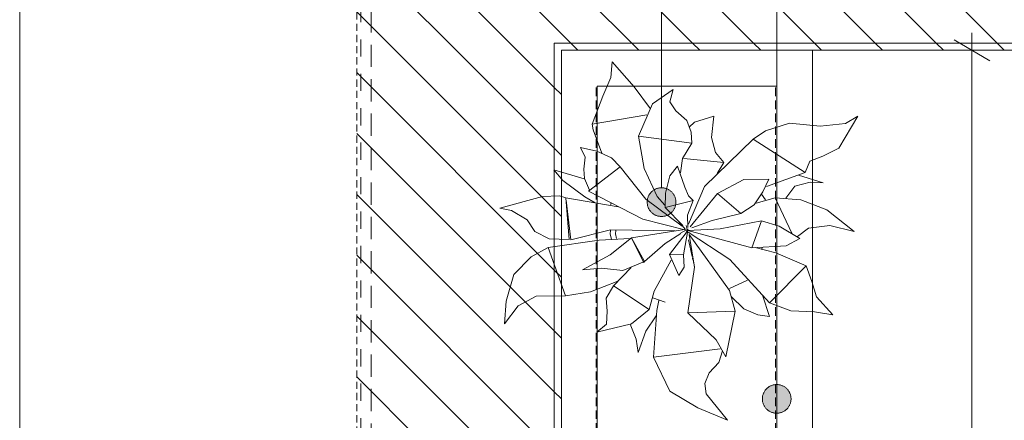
# Model space of a CAD drawing. Extents: x 180 to 4140, y 54 to 2910.
# Tile 4 of 8: x 180 to 866, y 2160 to 2440. Entities that reach past the tile are written whole.
import ezdxf
from ezdxf.xclip import XClip

# ---------------------------------------------------------------- set-up
doc = ezdxf.new("R2010")
doc.units = 0
doc.header["$MEASUREMENT"] = 0
doc.header["$XCLIPFRAME"] = 0
for name, pattern in [('Przerywana', [48, 24, -24]), ('Przerywana długa', [78, 50, -28]), ('Przerywana gęsta', [18, 12, -6])]:
    doc.linetypes.add(name, pattern=pattern)
for name, color, linetype in [('220-A Ściany', 7, 'Continuous'), ('320-W Umeblowanie', 7, 'Continuous'), ('380-W Istniejące elementy_ rury_ skrzynki', 7, 'Continuous'), ('399-W Wymiary i opisy', 7, 'Continuous'), ('420-K Ściany', 7, 'Continuous'), ('460-K Stropy', 7, 'Continuous'), ('560-I Ppoż.', 7, 'Continuous'), ('810-G Ogólne', 7, 'Continuous'), ('820-G Rysunki Obrazki', 7, 'Continuous'), ('840-G Znaczniki ogólne', 7, 'Continuous')]:
    doc.layers.add(name, color=color, linetype=linetype)
pattern_1 = [(135, (-1490.323, 2610.733), (21.2132, 21.2132), [])]

# ---------------------------------------------------------------- blocks, each defined once
blk = doc.blocks.new('Rysunek_1_1', base_point=(-1490.32, 2610.73))
at = {"layer": '220-A Ściany', "linetype": 'Continuous', "lineweight": 13}
h = blk.add_hatch(dxfattribs=at)
h.set_pattern_fill('Ściany_istniejące_0001', color=8, style=0, pattern_type=2)
h.set_pattern_definition(pattern_1)
h.paths.add_polyline_path([(414.82, 2453.23), (414.82, 2423.23), (552.43, 2423.23), (552.43, 2453.23)])
h = blk.add_hatch(dxfattribs=at)
h.set_pattern_fill('Ściany_istniejące_0001', color=8, style=0, pattern_type=2)
h.set_pattern_definition(pattern_1)
h.paths.add_polyline_path([(414.82, 2423.23), (414.82, 1675.69), (452.43, 1675.69), (477.43, 1675.69), (552.43, 1675.69), (552.43, 2423.23)])
h = blk.add_hatch(dxfattribs=at)
h.set_pattern_fill('Ściany_istniejące_0001', color=8, style=0, pattern_type=2)
h.set_pattern_definition(pattern_1)
h.paths.add_polyline_path([(552.43, 2423.23), (552.43, 2418.23), (557.43, 2418.23), (557.43, 2423.23)])
h = blk.add_hatch(dxfattribs=at)
h.set_pattern_fill('Ściany_istniejące_0001', color=8, style=0, pattern_type=2)
h.set_pattern_definition(pattern_1)
h.paths.add_polyline_path([(552.43, 1675.69), (557.43, 1675.69), (557.43, 2418.23), (552.43, 2418.23)])
at = {"layer": '420-K Ściany', "linetype": 'Continuous', "lineweight": 13}
h = blk.add_hatch(dxfattribs=at)
h.set_pattern_fill('Ściany_istniejące_0001', color=8, style=0, pattern_type=2)
h.set_pattern_definition(pattern_1)
h.paths.add_polyline_path([(552.43, 2453.23), (552.43, 2423.23), (557.43, 2423.23), (557.43, 2453.23)])
h = blk.add_hatch(dxfattribs=at)
h.set_pattern_fill('Ściany_istniejące_0001', color=8, style=0, pattern_type=2)
h.set_pattern_definition(pattern_1)
h.paths.add_polyline_path([(557.43, 2423.23), (1013.93, 2423.23), (1013.93, 2453.23), (557.43, 2453.23)])
h = blk.add_hatch(dxfattribs=at)
h.set_pattern_fill('Ściany_istniejące_0001', color=8, style=0, pattern_type=2)
h.set_pattern_definition(pattern_1)
h.paths.add_polyline_path([(557.43, 2418.23), (1013.93, 2418.23), (1013.93, 2423.23), (557.43, 2423.23)])
at = {"layer": '820-G Rysunki Obrazki', "linetype": 'Continuous', "lineweight": 13}
for points in [[(617.18, 2312.41), (617.94, 2308.59), (620.11, 2305.34), (623.35, 2303.17), (627.18, 2302.41), (631.01, 2303.17), (634.25, 2305.34), (636.42, 2308.59), (637.18, 2312.41), (636.42, 2316.24), (634.25, 2319.48), (631.01, 2321.65), (627.18, 2322.41), (623.35, 2321.65), (620.11, 2319.48), (617.94, 2316.24)], [(697.43, 2175.25), (698.19, 2171.42), (700.36, 2168.18), (703.6, 2166.01), (707.43, 2165.25), (711.25, 2166.01), (714.5, 2168.18), (716.67, 2171.42), (717.43, 2175.25), (716.67, 2179.07), (714.5, 2182.32), (711.25, 2184.49), (707.43, 2185.25), (703.6, 2184.49), (700.36, 2182.32), (698.19, 2179.07)]]:
    blk.add_hatch(color=154, dxfattribs=at).paths.add_polyline_path(points)
at = {"layer": '220-A Ściany', "color": 7, "linetype": 'Continuous', "lineweight": 13, "ltscale": 0.5}
for p, q in [((552.43, 2423.23), (557.43, 2423.23)), ((552.43, 1675.69), (552.43, 2423.23)), ((552.43, 2423.23), (557.43, 2423.23))]:
    blk.add_line(p, q, dxfattribs=at)
at = {"layer": '220-A Ściany', "color": 7, "linetype": 'Continuous', "lineweight": 13, "ltscale": 0.5, "flags": 128}
blk.add_lwpolyline([(557.43, 1675.69), (557.43, 2418.23)], dxfattribs=at)
at = {"layer": '320-W Umeblowanie', "color": 94, "linetype": 'Continuous', "lineweight": 0, "ltscale": 0.5, "flags": 128}
for points in [[(557.43, 2418.23), (557.43, 2393.23)], [(732.43, 2418.23), (557.43, 2418.23)], [(732.43, 2418.23), (732.43, 2393.23)], [(557.43, 2393.23), (557.43, 1675.69)], [(582.43, 2393.23), (707.43, 2393.23)], [(582.43, 1700.62), (582.43, 2393.23)], [(707.43, 2393.23), (707.43, 1700.28)], [(732.43, 1700.22), (732.43, 2393.23)]]:
    blk.add_lwpolyline(points, dxfattribs=at)
at = {"layer": '320-W Umeblowanie', "color": 94, "linetype": 'Przerywana gęsta', "lineweight": 0, "ltscale": 0.5, "flags": 128}
blk.add_lwpolyline([(706.63, 2393.23), (581.63, 2393.23), (581.63, 1673.23), (706.63, 1673.23)], close=True, dxfattribs=at)
at = {"layer": '380-W Istniejące elementy_ rury_ skrzynki', "color": 150, "linetype": 'Continuous', "lineweight": 13, "ltscale": 0.5}
for p, q in [((591.78, 2399.28), (592.8, 2410.13)), ((591.78, 2399.28), (592.8, 2410.13)), ((608.13, 2392.76), (592.8, 2410.13)), ((608.13, 2392.76), (592.8, 2410.13)), ((586.4, 2386.35), (591.78, 2399.28)), ((586.4, 2386.35), (591.78, 2399.28)), ((619.46, 2377.46), (608.13, 2392.76)), ((619.46, 2377.46), (608.13, 2392.76)), ((620.94, 2380.95), (635.22, 2390.97)), ((620.94, 2380.95), (635.22, 2390.97)), ((633.08, 2382.37), (635.22, 2390.97)), ((633.08, 2382.37), (635.22, 2390.97)), ((578.92, 2366.83), (586.4, 2386.35)), ((578.92, 2366.83), (586.4, 2386.35)), ((611.25, 2358.39), (620.94, 2380.95)), ((611.25, 2358.39), (620.94, 2380.95)), ((637.17, 2375.96), (633.08, 2382.37)), ((637.17, 2375.96), (633.08, 2382.37)), ((644.87, 2369.28), (637.17, 2375.96)), ((644.87, 2369.28), (637.17, 2375.96)), ((578.92, 2366.83), (616.92, 2373.37)), ((578.92, 2366.83), (616.92, 2373.37)), ((579.44, 2362.7), (578.92, 2366.83)), ((579.44, 2362.7), (578.92, 2366.83)), ((647.78, 2361.11), (644.87, 2369.28)), ((647.78, 2361.11), (644.87, 2369.28)), ((646.35, 2364.58), (650.04, 2368.17)), ((646.35, 2364.58), (650.04, 2368.17)), ((650.04, 2368.17), (663.66, 2372.29)), ((650.04, 2368.17), (663.66, 2372.29)), ((662.01, 2357.55), (663.66, 2372.29)), ((662.01, 2357.55), (663.66, 2372.29)), ((699.72, 2362.04), (716.24, 2367.54)), ((699.72, 2362.04), (716.24, 2367.54)), ((737.7, 2365.45), (716.24, 2367.54)), ((737.7, 2365.45), (716.24, 2367.54)), ((737.7, 2365.45), (755.47, 2367.17)), ((737.7, 2365.45), (755.47, 2367.17)), ((750.61, 2350.11), (763.91, 2372.4)), ((750.61, 2350.11), (763.91, 2372.4)), ((755.47, 2367.17), (763.91, 2372.4)), ((755.47, 2367.17), (763.91, 2372.4)), ((585.55, 2346.5), (579.44, 2362.7)), ((585.55, 2346.5), (579.44, 2362.7)), ((648.39, 2353.43), (647.78, 2361.11)), ((648.39, 2353.43), (647.78, 2361.11)), ((691.13, 2356.33), (699.72, 2362.04)), ((691.13, 2356.33), (699.72, 2362.04)), ((615.12, 2335.93), (611.25, 2358.39)), ((648.39, 2353.43), (611.25, 2358.39)), ((615.12, 2335.93), (611.25, 2358.39)), ((648.39, 2353.43), (611.25, 2358.39)), ((641.9, 2342.76), (648.39, 2353.43)), ((641.9, 2342.76), (648.39, 2353.43)), ((657.2, 2323.38), (691.13, 2356.33)), ((657.2, 2323.38), (691.13, 2356.33)), ((664.75, 2346.91), (662.01, 2357.55)), ((664.75, 2346.91), (662.01, 2357.55)), ((727.29, 2332.98), (691.13, 2356.33)), ((727.29, 2332.98), (691.13, 2356.33)), ((582.11, 2348.04), (570.61, 2350.51)), ((573.98, 2343.75), (570.61, 2350.51)), ((582.11, 2348.04), (570.61, 2350.51)), ((573.98, 2343.75), (570.61, 2350.51)), ((592.29, 2343.34), (582.11, 2348.04)), ((592.29, 2343.34), (582.11, 2348.04)), ((670.56, 2340.13), (664.75, 2346.91)), ((670.56, 2340.13), (664.75, 2346.91)), ((739.57, 2344.43), (750.61, 2350.11)), ((739.57, 2344.43), (750.61, 2350.11)), ((573.14, 2335.38), (573.98, 2343.75)), ((573.14, 2335.38), (573.98, 2343.75)), ((598.26, 2337.03), (592.29, 2343.34)), ((598.26, 2337.03), (592.29, 2343.34)), ((640.35, 2332.82), (641.9, 2342.76)), ((640.35, 2332.82), (641.9, 2342.76)), ((670.56, 2340.13), (642.71, 2342.75)), ((670.56, 2340.13), (642.71, 2342.75)), ((666.01, 2332.42), (670.56, 2340.13)), ((666.01, 2332.42), (670.56, 2340.13)), ((727.29, 2332.98), (730.43, 2340.86)), ((727.29, 2332.98), (730.43, 2340.86)), ((730.43, 2340.86), (739.57, 2344.43)), ((730.43, 2340.86), (739.57, 2344.43)), ((573.24, 2328.54), (552.07, 2334.87)), ((558.31, 2327.5), (552.07, 2334.87)), ((573.24, 2328.54), (552.07, 2334.87)), ((558.31, 2327.5), (552.07, 2334.87)), ((573.48, 2328.77), (573.14, 2335.38)), ((573.48, 2328.77), (573.14, 2335.38)), ((576.24, 2320.13), (598.26, 2337.03)), ((576.24, 2320.13), (598.26, 2337.03)), ((616.26, 2314.56), (598.26, 2337.03)), ((616.26, 2314.56), (598.26, 2337.03)), ((624.22, 2316.37), (615.12, 2335.93)), ((624.22, 2316.37), (615.12, 2335.93)), ((633.01, 2330.76), (638.36, 2337.48)), ((633.01, 2330.76), (638.36, 2337.48)), ((643.49, 2322.8), (638.36, 2337.48)), ((643.49, 2322.8), (638.36, 2337.48)), ((667.32, 2333.06), (666.31, 2333.37)), ((667.32, 2333.06), (666.31, 2333.37)), ((700.24, 2323.3), (727.29, 2332.98)), ((700.24, 2323.3), (727.29, 2332.98)), ((573.73, 2316.14), (558.31, 2327.5)), ((573.73, 2316.14), (558.31, 2327.5)), ((576.97, 2320.69), (573.48, 2328.77)), ((576.97, 2320.69), (573.48, 2328.77)), ((629.87, 2318.68), (633.01, 2330.76)), ((629.87, 2318.68), (633.01, 2330.76)), ((666.07, 2318.45), (684.53, 2328.07)), ((666.07, 2318.45), (684.53, 2328.07)), ((684.53, 2328.07), (701.84, 2328.38)), ((684.53, 2328.07), (701.84, 2328.38)), ((697.82, 2319.69), (701.84, 2328.38)), ((697.82, 2319.69), (701.84, 2328.38)), ((719.95, 2323.49), (730.66, 2326.22)), ((719.95, 2323.49), (730.66, 2326.22)), ((739.74, 2325.78), (722.71, 2331.19)), ((739.74, 2325.78), (722.71, 2331.19)), ((739.74, 2325.78), (730.66, 2326.22)), ((739.74, 2325.78), (730.66, 2326.22)), ((614.18, 2300.42), (576.24, 2320.13)), ((614.18, 2300.42), (576.24, 2320.13)), ((629.73, 2308.65), (629.87, 2318.68)), ((629.73, 2308.65), (629.87, 2318.68)), ((645.86, 2316.76), (643.49, 2322.8)), ((645.86, 2316.76), (643.49, 2322.8)), ((646.08, 2296.99), (657.2, 2323.38)), ((646.08, 2296.99), (657.2, 2323.38)), ((691.78, 2310.42), (697.82, 2319.69)), ((691.78, 2310.42), (697.82, 2319.69)), ((713.68, 2315.22), (719.95, 2323.49)), ((713.68, 2315.22), (719.95, 2323.49)), ((514.63, 2308.2), (544.31, 2316.42)), ((514.63, 2308.2), (544.31, 2316.42)), ((544.31, 2316.42), (556.14, 2316.9)), ((544.31, 2316.42), (556.14, 2316.9)), ((560.6, 2315.44), (556.14, 2316.9)), ((560.6, 2315.44), (556.14, 2316.9)), ((596.88, 2309.13), (560.6, 2315.44)), ((562.92, 2286.27), (560.6, 2315.44)), ((596.88, 2309.13), (560.6, 2315.44)), ((562.92, 2286.27), (560.6, 2315.44)), ((564.08, 2286.02), (560.78, 2313.85)), ((564.08, 2286.02), (560.78, 2313.85)), ((580.94, 2312.03), (573.73, 2316.14)), ((580.94, 2312.03), (573.73, 2316.14)), ((641.63, 2295.61), (616.26, 2314.56)), ((641.63, 2295.61), (616.26, 2314.56)), ((629.43, 2310.28), (624.22, 2316.37)), ((629.43, 2310.28), (624.22, 2316.37)), ((629.73, 2308.65), (649.13, 2313.54)), ((629.73, 2308.65), (649.13, 2313.54)), ((645.24, 2303.31), (649.13, 2313.54)), ((645.24, 2303.31), (649.13, 2313.54)), ((649.13, 2313.54), (645.86, 2316.76)), ((649.13, 2313.54), (645.86, 2316.76)), ((647.05, 2295.3), (666.07, 2318.45)), ((647.05, 2295.3), (666.07, 2318.45)), ((682.46, 2304.37), (666.07, 2318.45)), ((682.46, 2304.37), (666.07, 2318.45)), ((693.05, 2311.69), (706.27, 2315.36)), ((693.05, 2311.69), (706.27, 2315.36)), ((699.65, 2313.9), (696.86, 2317.93)), ((699.65, 2313.9), (696.86, 2317.93)), ((717.92, 2290.87), (706.27, 2315.36)), ((724.28, 2314.01), (706.27, 2315.36)), ((717.92, 2290.87), (706.27, 2315.36)), ((724.28, 2314.01), (706.27, 2315.36)), ((742.36, 2307.11), (724.28, 2314.01)), ((742.36, 2307.11), (724.28, 2314.01)), ((522.68, 2306.47), (514.63, 2308.2)), ((522.68, 2306.47), (514.63, 2308.2)), ((533.55, 2300.12), (522.68, 2306.47)), ((533.55, 2300.12), (522.68, 2306.47)), ((591.58, 2310.68), (592.11, 2311.5)), ((591.58, 2310.68), (592.11, 2311.5)), ((642.04, 2296.23), (629.73, 2308.65)), ((642.04, 2296.23), (629.73, 2308.65)), ((682.46, 2304.37), (691.78, 2310.42)), ((682.46, 2304.37), (691.78, 2310.42)), ((761.47, 2291.94), (742.36, 2307.11)), ((761.47, 2291.94), (742.36, 2307.11)), ((538.92, 2291.92), (533.55, 2300.12)), ((538.92, 2291.92), (533.55, 2300.12)), ((643.51, 2293.2), (614.18, 2300.42)), ((643.51, 2293.2), (614.18, 2300.42)), ((643.95, 2293.31), (638.73, 2299.4)), ((643.95, 2293.31), (638.73, 2299.4)), ((645.47, 2294.66), (645.24, 2303.31)), ((645.47, 2294.66), (645.24, 2303.31)), ((648.23, 2294.54), (662.49, 2299.61)), ((648.23, 2294.54), (662.49, 2299.61)), ((662.49, 2299.61), (682.46, 2304.37)), ((662.49, 2299.61), (682.46, 2304.37)), ((668.04, 2293.89), (696.81, 2299.28)), ((668.04, 2293.89), (696.81, 2299.28)), ((690.2, 2280.58), (696.81, 2299.28)), ((690.2, 2280.58), (696.81, 2299.28)), ((709.17, 2295.63), (696.81, 2299.28)), ((709.17, 2295.63), (696.81, 2299.28)), ((548.94, 2286.75), (538.92, 2291.92)), ((548.94, 2286.75), (538.92, 2291.92)), ((564.08, 2286.02), (591.66, 2293.19)), ((564.08, 2286.02), (591.66, 2293.19)), ((591.49, 2290.16), (591.65, 2292.97)), ((591.49, 2290.16), (591.65, 2292.97)), ((636.73, 2292.42), (591.66, 2293.19)), ((636.73, 2292.42), (591.66, 2293.19)), ((595.1, 2290.33), (595.24, 2292.68)), ((595.1, 2290.33), (595.24, 2292.68)), ((606.36, 2287.51), (643.17, 2293.25)), ((606.36, 2287.51), (643.17, 2293.25)), ((640.68, 2290.95), (645.69, 2293.64)), ((640.68, 2290.95), (645.69, 2293.64)), ((642.54, 2275.72), (645.53, 2292.71)), ((642.54, 2275.72), (645.53, 2292.71)), ((644.95, 2293.31), (644.26, 2296.16)), ((644.95, 2293.31), (644.26, 2296.16)), ((644.39, 2291.26), (645.69, 2293.64)), ((644.39, 2291.26), (645.69, 2293.64)), ((645.34, 2291.67), (645.15, 2292.49)), ((645.34, 2291.67), (645.15, 2292.49)), ((645.21, 2292.3), (645.53, 2292.71)), ((645.21, 2292.3), (645.53, 2292.71)), ((645.53, 2292.71), (668.04, 2293.89)), ((645.53, 2292.71), (668.04, 2293.89)), ((690.2, 2280.58), (645.53, 2292.71)), ((690.2, 2280.58), (645.53, 2292.71)), ((674.66, 2272.35), (645.77, 2291.38)), ((674.66, 2272.35), (645.77, 2291.38)), ((723.61, 2286.99), (709.17, 2295.63)), ((723.61, 2286.99), (709.17, 2295.63)), ((721.92, 2288.36), (729.63, 2294.25)), ((721.92, 2288.36), (729.63, 2294.25)), ((729.63, 2294.25), (744.37, 2296.12)), ((729.63, 2294.25), (744.37, 2296.12)), ((761.47, 2291.94), (744.37, 2296.12)), ((761.47, 2291.94), (744.37, 2296.12)), ((548.28, 2280.86), (583.69, 2285.84)), ((548.28, 2280.86), (583.69, 2285.84)), ((562.92, 2286.27), (548.94, 2286.75)), ((562.92, 2286.27), (548.94, 2286.75)), ((583.69, 2285.84), (605.34, 2286.99)), ((583.69, 2285.84), (605.34, 2286.99)), ((591.48, 2275.61), (606.36, 2287.51)), ((591.48, 2275.61), (606.36, 2287.51)), ((592.21, 2286.52), (591.49, 2290.16)), ((592.21, 2286.52), (591.49, 2290.16)), ((595.77, 2286.98), (595.1, 2290.33)), ((595.77, 2286.98), (595.1, 2290.33)), ((615.21, 2271.02), (606.36, 2287.51)), ((614.91, 2270.08), (606.36, 2287.51)), ((615.21, 2271.02), (606.36, 2287.51)), ((614.91, 2270.08), (606.36, 2287.51)), ((629.67, 2283.51), (640.62, 2290.44)), ((629.67, 2283.51), (640.62, 2290.44)), ((632.73, 2275.81), (644.28, 2291.06)), ((632.73, 2275.81), (644.28, 2291.06)), ((648.52, 2274.44), (645.98, 2286.1)), ((648.52, 2274.44), (645.98, 2286.1)), ((674.49, 2250.75), (646.49, 2289.96)), ((650.2, 2267.03), (646.49, 2289.96)), ((674.49, 2250.75), (646.49, 2289.96)), ((650.2, 2267.03), (646.49, 2289.96)), ((714.02, 2282.01), (723.61, 2286.99)), ((714.02, 2282.01), (723.61, 2286.99)), ((536.36, 2274.36), (548.28, 2280.86)), ((536.36, 2274.36), (548.28, 2280.86)), ((560.21, 2247.11), (548.28, 2280.86)), ((560.21, 2247.11), (548.28, 2280.86)), ((615.21, 2271.02), (629.67, 2283.51)), ((615.21, 2271.02), (629.67, 2283.51)), ((690.2, 2280.58), (714.02, 2282.01)), ((690.2, 2280.58), (714.02, 2282.01)), ((706.89, 2277), (692.38, 2280.71)), ((706.89, 2277), (692.38, 2280.71)), ((696.92, 2279.41), (697.42, 2280.99)), ((696.92, 2279.41), (697.42, 2280.99)), ((524.36, 2261.85), (536.36, 2274.36)), ((524.36, 2261.85), (536.36, 2274.36)), ((572.15, 2265.17), (591.48, 2275.61)), ((572.15, 2265.17), (591.48, 2275.61)), ((600.27, 2264.67), (615.21, 2271.02)), ((600.27, 2264.67), (615.21, 2271.02)), ((614.91, 2270.08), (615.21, 2271.02)), ((614.91, 2270.08), (615.21, 2271.02)), ((622.13, 2250.42), (633.9, 2272.02)), ((622.13, 2250.42), (633.9, 2272.02)), ((642.54, 2275.72), (632.73, 2275.81)), ((639.16, 2261.36), (632.73, 2275.81)), ((642.54, 2275.72), (632.73, 2275.81)), ((639.16, 2261.36), (632.73, 2275.81)), ((642.85, 2267.1), (642.54, 2275.72)), ((642.85, 2267.1), (642.54, 2275.72)), ((649.05, 2272.02), (648.7, 2273.63)), ((649.05, 2272.02), (648.7, 2273.63)), ((702.5, 2242.23), (674.66, 2272.35)), ((702.5, 2242.23), (674.66, 2272.35)), ((727.96, 2267.95), (706.89, 2277)), ((727.96, 2267.95), (706.89, 2277)), ((572.15, 2265.17), (585.43, 2266.35)), ((572.15, 2265.17), (585.43, 2266.35)), ((600.27, 2264.67), (585.43, 2266.35)), ((600.27, 2264.67), (585.43, 2266.35)), ((593.77, 2253.99), (605.99, 2266.79)), ((593.77, 2253.99), (605.99, 2266.79)), ((639.16, 2261.36), (642.85, 2267.1)), ((639.16, 2261.36), (642.85, 2267.1)), ((645.57, 2235.33), (650.2, 2267.03)), ((645.57, 2235.33), (650.2, 2267.03)), ((649.58, 2269.61), (649.4, 2270.41)), ((649.58, 2269.61), (649.4, 2270.41)), ((650.11, 2267.19), (650.02, 2267.59)), ((650.11, 2267.19), (650.02, 2267.59)), ((702.5, 2242.23), (727.96, 2267.95)), ((702.5, 2242.23), (727.96, 2267.95)), ((731.85, 2257.06), (727.96, 2267.95)), ((731.85, 2257.06), (727.96, 2267.95)), ((519.05, 2243.37), (524.36, 2261.85)), ((519.05, 2243.37), (524.36, 2261.85)), ((577.7, 2249.9), (596.67, 2257.22)), ((577.7, 2249.9), (596.67, 2257.22)), ((674.48, 2252.28), (687.02, 2258.04)), ((674.48, 2252.28), (687.02, 2258.04)), ((735.16, 2246.29), (731.85, 2257.06)), ((735.16, 2246.29), (731.85, 2257.06)), ((588.6, 2245.55), (593.77, 2253.99)), ((588.6, 2245.55), (593.77, 2253.99)), ((618.63, 2237.59), (593.77, 2253.99)), ((618.63, 2237.59), (593.77, 2253.99)), ((618.63, 2237.59), (622.13, 2250.42)), ((618.63, 2237.59), (622.13, 2250.42)), ((678.47, 2236.32), (674.49, 2250.75)), ((678.47, 2236.32), (674.49, 2250.75)), ((517.67, 2227.57), (519.05, 2243.37)), ((517.67, 2227.57), (519.05, 2243.37)), ((527.22, 2240.11), (539.87, 2246.95)), ((527.22, 2240.11), (539.87, 2246.95)), ((539.87, 2246.95), (560.21, 2247.11)), ((539.87, 2246.95), (560.21, 2247.11)), ((560.21, 2247.11), (577.7, 2249.9)), ((560.21, 2247.11), (577.7, 2249.9)), ((589.34, 2236.34), (588.6, 2245.55)), ((589.34, 2236.34), (588.6, 2245.55)), ((629.79, 2242.63), (621.19, 2245.6)), ((629.79, 2242.63), (621.19, 2245.6)), ((623.96, 2236.95), (625.38, 2243.82)), ((623.96, 2236.95), (625.38, 2243.82)), ((684.56, 2238.03), (675.81, 2246.63)), ((684.56, 2238.03), (675.81, 2246.63)), ((702.51, 2232.67), (697.54, 2247.46)), ((702.51, 2232.67), (697.54, 2247.46)), ((746.52, 2233.79), (735.16, 2246.29)), ((746.52, 2233.79), (735.16, 2246.29)), ((517.67, 2227.57), (527.22, 2240.11)), ((517.67, 2227.57), (527.22, 2240.11)), ((606.23, 2227.68), (618.63, 2237.59)), ((606.23, 2227.68), (618.63, 2237.59)), ((621.48, 2204.29), (623.96, 2236.95)), ((621.48, 2204.29), (623.96, 2236.95)), ((694.31, 2233.93), (684.56, 2238.03)), ((694.31, 2233.93), (684.56, 2238.03)), ((717.28, 2236.54), (702.5, 2242.23)), ((717.28, 2236.54), (702.5, 2242.23)), ((733.71, 2236.03), (717.28, 2236.54)), ((733.71, 2236.03), (717.28, 2236.54)), ((588.92, 2227.37), (589.34, 2236.34)), ((588.92, 2227.37), (589.34, 2236.34)), ((616.26, 2222.51), (623.43, 2233.11)), ((616.26, 2222.51), (623.43, 2233.11)), ((645.57, 2235.33), (678.47, 2236.32)), ((645.57, 2235.33), (678.47, 2236.32)), ((665.36, 2216.5), (645.57, 2235.33)), ((665.36, 2216.5), (645.57, 2235.33)), ((671.97, 2204.52), (678.47, 2236.32)), ((671.97, 2204.52), (678.47, 2236.32)), ((702.51, 2232.67), (694.31, 2233.93)), ((702.51, 2232.67), (694.31, 2233.93)), ((746.52, 2233.79), (733.71, 2236.03)), ((746.52, 2233.79), (733.71, 2236.03)), ((582.21, 2221.77), (606.23, 2227.68)), ((582.21, 2221.77), (606.23, 2227.68)), ((582.21, 2221.77), (588.92, 2227.37)), ((582.21, 2221.77), (588.92, 2227.37)), ((609.54, 2216.91), (605.35, 2227.23)), ((609.54, 2216.91), (605.35, 2227.23)), ((610.85, 2207.57), (609.54, 2216.91)), ((610.85, 2207.57), (609.54, 2216.91)), ((610.85, 2207.57), (616.26, 2222.51)), ((610.85, 2207.57), (616.26, 2222.51)), ((671.97, 2204.52), (665.36, 2216.5)), ((671.97, 2204.52), (665.36, 2216.5)), ((621.48, 2204.29), (668.02, 2210.16)), ((621.48, 2204.29), (668.02, 2210.16)), ((632.98, 2180.69), (621.48, 2204.29)), ((632.98, 2180.69), (621.48, 2204.29)), ((667.01, 2200.55), (669.64, 2208.77)), ((667.01, 2200.55), (669.64, 2208.77)), ((660.42, 2193.42), (667.01, 2200.55)), ((660.42, 2193.42), (667.01, 2200.55)), ((657.43, 2186.01), (660.42, 2193.42)), ((657.43, 2186.01), (660.42, 2193.42)), ((658.19, 2178.8), (657.43, 2186.01)), ((658.19, 2178.8), (657.43, 2186.01)), ((652.57, 2168.94), (632.98, 2180.69)), ((652.57, 2168.94), (632.98, 2180.69)), ((673.22, 2160.49), (658.19, 2178.8)), ((673.22, 2160.49), (658.19, 2178.8)), ((673.22, 2160.49), (652.57, 2168.94)), ((673.22, 2160.49), (652.57, 2168.94))]:
    blk.add_line(p, q, dxfattribs=at)
at = {"layer": '399-W Wymiary i opisy', "color": 154, "linetype": 'Continuous', "lineweight": 13, "ltscale": 0.5}
for p, q in [((843.48, 2418.23), (843.48, 2430.46)), ((855.98, 2411.02), (830.98, 2425.45)), ((862.23, 2418.23), (824.73, 2418.23)), ((843.48, 1675.69), (843.48, 2418.23))]:
    blk.add_line(p, q, dxfattribs=at)
at = {"layer": '420-K Ściany', "color": 7, "linetype": 'Continuous', "lineweight": 13, "ltscale": 0.5}
blk.add_line((557.43, 2423.23), (1013.93, 2423.23), dxfattribs=at)
at = {"layer": '420-K Ściany', "color": 7, "linetype": 'Continuous', "lineweight": 13, "ltscale": 0.5, "flags": 128}
blk.add_lwpolyline([(557.43, 2418.23), (1013.93, 2418.23)], dxfattribs=at)
at = {"layer": '460-K Stropy', "color": 7, "linetype": 'Przerywana', "lineweight": 13, "ltscale": 0.5, "flags": 128}
blk.add_lwpolyline([(414.82, 400.73), (424.93, 400.73), (424.93, 2579.25)], dxfattribs=at)
blk.add_lwpolyline([(424.93, 400.73), (2495.14, 400.73), (2495.14, 2533.23), (424.93, 2533.23)], close=True, dxfattribs=at)
at = {"layer": '560-I Ppoż.', "color": 8, "linetype": 'Przerywana', "lineweight": 13, "ltscale": 0.5}
blk.add_line((417.65, 2497.89), (417.65, 563.23), dxfattribs=at)
at = {"layer": '820-G Rysunki Obrazki', "color": 154, "linetype": 'Continuous', "lineweight": 13, "ltscale": 0.5}
for p, q in [((627.18, 2322.41), (627.18, 2729.02)), ((707.43, 2185.25), (707.43, 2583.6))]:
    blk.add_line(p, q, dxfattribs=at)
for centre in [(627.18, 2312.41), (707.43, 2175.25)]:
    blk.add_circle(centre, 10, dxfattribs=at)

msp = doc.modelspace()

# ---------------------------------------------------------------- linework, layer by layer
at = {"layer": '810-G Ogólne', "color": 7, "linetype": 'Continuous', "lineweight": 13, "ltscale": 0.1}
msp.add_line((180, 60), (180, 2910), dxfattribs=at)
at = {"layer": '840-G Znaczniki ogólne', "color": 8, "linetype": 'Przerywana długa', "lineweight": 13, "ltscale": 0.1}
msp.add_lwpolyline([(414.82, 2885.84), (1019.82, 2885.84), (1672.57, 2885.84), (3141.18, 2885.84), (3141.18, 76.21), (414.82, 76.21)], close=True, dxfattribs=at)

# ---------------------------------------------------------------- block references
at = {"layer": '820-G Rysunki Obrazki', "color": 7, "linetype": 'Continuous', "lineweight": 13, "ltscale": 0.1}
ref = msp.add_blockref('Rysunek_1_1', (-1490.32, 2610.73), dxfattribs=at)
XClip(ref).set_block_clipping_path([(414.8215449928, 90.8222105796), (2188.7550376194, 90.8222105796), (2188.7550376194, 397.5011995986), (3141.1769669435, 397.5011995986), (3141.1769669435, 1565.2601447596), (2529.1498344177, 1565.2601447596), (2529.1498344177, 2259.0435033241), (3141.1769669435, 2259.0435033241), (3141.1769669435, 2575.2659218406), (1236.855419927, 2575.2659218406), (1236.855419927, 2885.838607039), (596.387310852, 2885.838607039), (596.387310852, 2579.2489066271), (414.8215449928, 2579.2489066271)])

doc.saveas('drawing.dxf')
